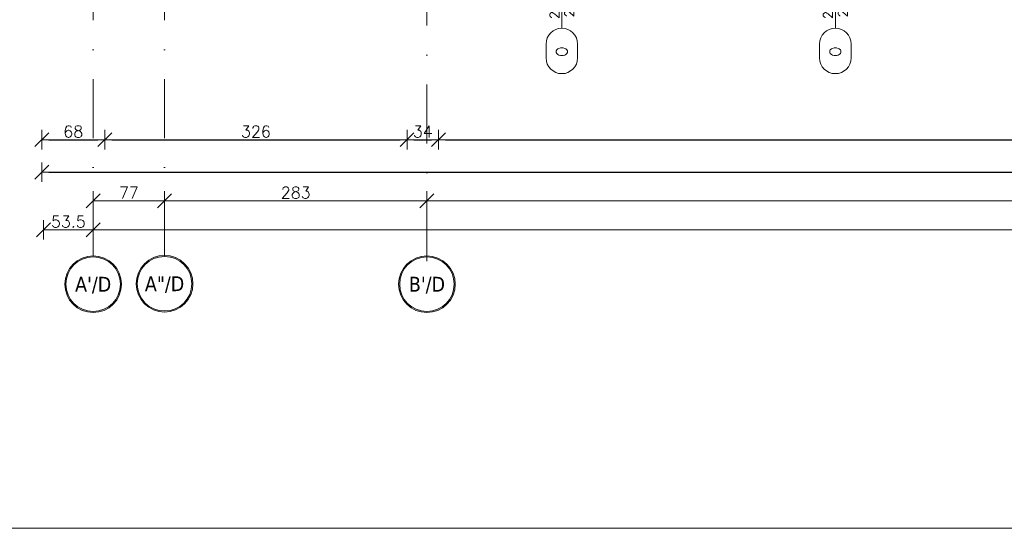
# Model space of a CAD drawing. Header units: millimetres. Extents: x 28291 to 177760, y -399809 to -170937.
# Tile 188 of 256: x 57947 to 59009, y -200093 to -199544. Entities that reach past the tile are written whole.
import ezdxf
from ezdxf.enums import TextEntityAlignment as Align

# ---------------------------------------------------------------- set-up
doc = ezdxf.new("R2010")
doc.units = ezdxf.units.MM
doc.linetypes.add('DASHDOT', pattern=[25.4, 12.7, -6.35, 0, -6.35])
doc.layers.get('0').update_dxf_attribs({"lineweight": 0})
doc.layers.add('!! 0_Opis_okna - zrealizowane', color=7, linetype='Continuous', lineweight=15, true_color=0xb3b3b3)
doc.layers.add('!! 1_drzwi-linia - zrealizowane', color=7, linetype='Continuous', lineweight=5, true_color=0x7a7a7a)
doc.layers.add('!! 0_ramki', color=66, linetype='Continuous', lineweight=9, plot=False)
for name, color, linetype, lineweight in [('!! wymiary osi', 250, 'Continuous', 9), ('0-osie-liniA', 14, 'DASHDOT', 5), ('0-osie-tx', 66, 'Continuous', 9)]:
    doc.layers.add(name, color=color, linetype=linetype, lineweight=lineweight)
doc.styles.add('ARCHETYP', font='romans.shx', dxfattribs={"height": 15})
doc.styles.add('TAHOMA', font='tahoma.ttf')
doc.styles.add('TXT', font='simplex.shx')
doc.dimstyles.new('DIM50', dxfattribs={"dimscale": 5, "dimtxt": 2.5, "dimasz": 1.5, "dimexe": 0, "dimexo": 0, "dimgap": 0.5, "dimtad": 1, "dimdec": 4, "dimrnd": 0.5, "dimdsep": 46, "dimtxsty": 'TXT', "dimblk1": 'TICK1', "dimblk2": 'TICK1', "dimsah": 1, "dimcen": 0, "dimse1": 1, "dimse2": 1, "dimclrd": 1, "dimclre": 7, "dimclrt": 9, "dimadec": 0, "dimazin": 0, "dimtfac": 1, "dimtdec": 4, "dimtmove": 2, "dimatfit": 3, "dimldrblk": 'TICK1', "dimfxl": 1, "dimtolj": 1, "dimarcsym": 0})

# ---------------------------------------------------------------- blocks, each defined once
blk = doc.blocks.new('*U80')
h = blk.add_hatch(color=256)
edge = h.paths.add_edge_path()
edge.add_arc((0, 0), 30.6, 0, 360)
edge = h.paths.add_edge_path(flags=17)
edge.add_arc((0, 0), 29.4, 0, 360)
for radius in [30.6, 29.4]:
    blk.add_circle((0, 0), radius)
at = {"style": 'TAHOMA', "flags": 8}
blk.add_attdef('ANSICHTSNUMMER', text='', height=16, dxfattribs=at).set_placement((0, 0), align=Align.MIDDLE_CENTER)
blk = doc.blocks.new('TICK1')
at = {"color": 2}
blk.add_line((-1, -1), (1, 1), dxfattribs=at)
at = {"color": 0}
for p, q in [((0, 0), (-1, 0)), ((0, -1.4), (0, 1.4))]:
    blk.add_line(p, q, dxfattribs=at)
blk = doc.blocks.new('*D3732')
at = {"layer": '!! wymiary osi', "color": 1, "lineweight": -2, "transparency": 16777216}
blk.add_line((54565.2, -199832.8), (49213.7, -199832.8), dxfattribs=at)
at = {"layer": 'DEFPOINTS', "color": 0, "transparency": 16777216}
for p in [(49206.2, -199832.8), (49206.2, -199860.8), (54572.7, -199862.4)]:
    blk.add_point(p, dxfattribs=at)
at = {"layer": '!! wymiary osi', "color": 1, "lineweight": -2, "transparency": 16777216, "xscale": 7.5, "yscale": 7.5, "zscale": 7.5, "rotation": 180}
blk.add_blockref('TICK1', (49206.2, -199832.8), dxfattribs=at)
at = {"layer": '!! wymiary osi', "color": 1, "lineweight": -2, "transparency": 16777216, "xscale": 7.5, "yscale": 7.5, "zscale": 7.5}
blk.add_blockref('TICK1', (54572.7, -199832.8), dxfattribs=at)
at = {"layer": '!! wymiary osi', "color": 9, "transparency": 16777216, "insert": (51889.5, -199824), "char_height": 12.5, "attachment_point": 5, "style": 'TXT'}
blk.add_mtext('\\A1;5366.5', dxfattribs=at)
blk = doc.blocks.new('*D3733')
at = {"layer": '!! wymiary osi', "color": 1, "lineweight": -2, "transparency": 16777216}
blk.add_line((49213.7, -199801.4), (49275.7, -199801.4), dxfattribs=at)
at = {"layer": 'DEFPOINTS', "color": 0, "transparency": 16777216}
for p in [(49283.2, -199801.4), (49206.2, -199832.8), (49283.2, -199832.8)]:
    blk.add_point(p, dxfattribs=at)
at = {"layer": '!! wymiary osi', "color": 1, "lineweight": -2, "transparency": 16777216, "xscale": 7.5, "yscale": 7.5, "zscale": 7.5, "rotation": 180}
blk.add_blockref('TICK1', (49206.2, -199801.4), dxfattribs=at)
at = {"layer": '!! wymiary osi', "color": 1, "lineweight": -2, "transparency": 16777216, "xscale": 7.5, "yscale": 7.5, "zscale": 7.5}
blk.add_blockref('TICK1', (49283.2, -199801.4), dxfattribs=at)
at = {"layer": '!! wymiary osi', "color": 9, "transparency": 16777216, "insert": (49244.7, -199792.6), "char_height": 12.5, "attachment_point": 5, "style": 'TXT'}
blk.add_mtext('\\A1;77', dxfattribs=at)
blk = doc.blocks.new('*D3734')
at = {"layer": '!! wymiary osi', "color": 1, "lineweight": -2, "transparency": 16777216}
blk.add_line((49290.7, -199801.4), (49558.7, -199801.4), dxfattribs=at)
at = {"layer": 'DEFPOINTS', "color": 0, "transparency": 16777216}
for p in [(49566.2, -199801.4), (49566.2, -199801.4), (49283.2, -199832.8)]:
    blk.add_point(p, dxfattribs=at)
at = {"layer": '!! wymiary osi', "color": 1, "lineweight": -2, "transparency": 16777216, "xscale": 7.5, "yscale": 7.5, "zscale": 7.5, "rotation": 180}
blk.add_blockref('TICK1', (49283.2, -199801.4), dxfattribs=at)
at = {"layer": '!! wymiary osi', "color": 1, "lineweight": -2, "transparency": 16777216, "xscale": 7.5, "yscale": 7.5, "zscale": 7.5}
blk.add_blockref('TICK1', (49566.2, -199801.4), dxfattribs=at)
at = {"layer": '!! wymiary osi', "color": 9, "transparency": 16777216, "insert": (49424.7, -199792.6), "char_height": 12.5, "attachment_point": 5, "style": 'TXT'}
blk.add_mtext('\\A1;283', dxfattribs=at)
blk = doc.blocks.new('*D3735')
at = {"layer": '!! wymiary osi', "color": 1, "lineweight": -2, "transparency": 16777216}
blk.add_line((49573.7, -199801.4), (51984.7, -199801.4), dxfattribs=at)
at = {"layer": 'DEFPOINTS', "color": 0, "transparency": 16777216}
for p in [(49566.2, -199801.4), (51992.2, -199801.4), (51992.2, -199801.4)]:
    blk.add_point(p, dxfattribs=at)
at = {"layer": '!! wymiary osi', "color": 1, "lineweight": -2, "transparency": 16777216, "xscale": 7.5, "yscale": 7.5, "zscale": 7.5, "rotation": 180}
blk.add_blockref('TICK1', (49566.2, -199801.4), dxfattribs=at)
at = {"layer": '!! wymiary osi', "color": 1, "lineweight": -2, "transparency": 16777216, "xscale": 7.5, "yscale": 7.5, "zscale": 7.5}
blk.add_blockref('TICK1', (51992.2, -199801.4), dxfattribs=at)
at = {"layer": '!! wymiary osi', "color": 9, "transparency": 16777216, "insert": (50779.2, -199792.6), "char_height": 12.5, "attachment_point": 5, "style": 'TXT'}
blk.add_mtext('\\A1;2426', dxfattribs=at)
blk = doc.blocks.new('*D3761')
at = {"layer": '!! wymiary osi', "color": 1, "lineweight": -2, "transparency": 16777216}
blk.add_line((49198.7, -199832.8), (49160.2, -199832.8), dxfattribs=at)
at = {"layer": 'DEFPOINTS', "color": 0, "transparency": 16777216}
for p in [(49152.7, -199426), (49206.2, -199426), (49152.7, -199832.8)]:
    blk.add_point(p, dxfattribs=at)
at = {"layer": '!! wymiary osi', "color": 1, "lineweight": -2, "transparency": 16777216, "xscale": 7.5, "yscale": 7.5, "zscale": 7.5, "rotation": 180}
blk.add_blockref('TICK1', (49152.7, -199832.8), dxfattribs=at)
at = {"layer": '!! wymiary osi', "color": 1, "lineweight": -2, "transparency": 16777216, "xscale": 7.5, "yscale": 7.5, "zscale": 7.5}
blk.add_blockref('TICK1', (49206.2, -199832.8), dxfattribs=at)
at = {"layer": '!! wymiary osi', "color": 9, "transparency": 16777216, "insert": (49179.5, -199824), "char_height": 12.5, "attachment_point": 5, "style": 'TXT'}
blk.add_mtext('\\A1;53.5', dxfattribs=at)
blk = doc.blocks.new('1_ok-opis')
blk.add_line((0, 111.6), (0, 50))
for points in [[(-17, 128.6), (-17, 143.6)], [(17, 128.6), (17, 143.6)]]:
    blk.add_lwpolyline(points)
for centre, start, end in [((0, 143.6), 0, 180), ((0, 128.6), 180, 0)]:
    blk.add_arc(centre, 17, start, end)
at = {"style": 'ARCHETYP'}
for tag, height, rotation, p in [('NR', 12, 90, (0, 136.9)), ('NR', 12, 270, (0, 136.9)), ('SZEROKOŚĆ', 10, 90, (-8, 78.3)), ('WYSOKOŚĆ', 10, 270, (-8, 78.3)), ('WYSOKOŚĆ', 10, 90, (8, 78.3)), ('SZEROKOŚĆ', 10, 270, (8, 78.3))]:
    blk.add_attdef(tag, text='', height=height, rotation=rotation, dxfattribs=at).set_placement(p, align=Align.MIDDLE)
blk = doc.blocks.new('*D2889')
at = {"layer": '!! wymiary osi', "color": 1, "lineweight": -2, "transparency": 16777216}
blk.add_line((57978.1, -199709), (60817.1, -199709), dxfattribs=at)
at = {"layer": 'DEFPOINTS', "color": 0, "transparency": 16777216}
for p in [(57970.6, -199377.1), (60824.6, -199377.1), (60824.6, -199709)]:
    blk.add_point(p, dxfattribs=at)
at = {"layer": '!! wymiary osi', "color": 1, "lineweight": -2, "transparency": 16777216, "xscale": 7.5, "yscale": 7.5, "zscale": 7.5, "rotation": 180}
blk.add_blockref('TICK1', (57970.6, -199709), dxfattribs=at)
at = {"layer": '!! wymiary osi', "color": 1, "lineweight": -2, "transparency": 16777216, "xscale": 7.5, "yscale": 7.5, "zscale": 7.5}
blk.add_blockref('TICK1', (60824.6, -199709), dxfattribs=at)
at = {"layer": '!! wymiary osi', "color": 9, "transparency": 16777216, "insert": (59397.6, -199700.2), "char_height": 12.5, "attachment_point": 5, "style": 'TXT'}
blk.add_mtext('\\A1;2854', dxfattribs=at)
blk = doc.blocks.new('*D2890')
at = {"layer": '!! wymiary osi', "color": 1, "lineweight": -2, "transparency": 16777216}
blk.add_line((57978.1, -199674), (58031.1, -199674), dxfattribs=at)
at = {"layer": 'DEFPOINTS', "color": 0, "transparency": 16777216}
for p in [(58038.6, -199309.1), (57970.6, -199377.1), (58038.6, -199674)]:
    blk.add_point(p, dxfattribs=at)
at = {"layer": '!! wymiary osi', "color": 1, "lineweight": -2, "transparency": 16777216, "xscale": 7.5, "yscale": 7.5, "zscale": 7.5, "rotation": 180}
blk.add_blockref('TICK1', (57970.6, -199674), dxfattribs=at)
at = {"layer": '!! wymiary osi', "color": 1, "lineweight": -2, "transparency": 16777216, "xscale": 7.5, "yscale": 7.5, "zscale": 7.5}
blk.add_blockref('TICK1', (58038.6, -199674), dxfattribs=at)
at = {"layer": '!! wymiary osi', "color": 9, "transparency": 16777216, "insert": (58004.6, -199665.2), "char_height": 12.5, "attachment_point": 5, "style": 'TXT'}
blk.add_mtext('\\A1;68', dxfattribs=at)
blk = doc.blocks.new('*D2891')
at = {"layer": '!! wymiary osi', "color": 1, "lineweight": -2, "transparency": 16777216}
blk.add_line((58046.1, -199674), (58357.1, -199674), dxfattribs=at)
at = {"layer": 'DEFPOINTS', "color": 0, "transparency": 16777216}
for p in [(58038.6, -199309.1), (58364.6, -199309.1), (58364.6, -199674)]:
    blk.add_point(p, dxfattribs=at)
at = {"layer": '!! wymiary osi', "color": 1, "lineweight": -2, "transparency": 16777216, "xscale": 7.5, "yscale": 7.5, "zscale": 7.5, "rotation": 180}
blk.add_blockref('TICK1', (58038.6, -199674), dxfattribs=at)
at = {"layer": '!! wymiary osi', "color": 1, "lineweight": -2, "transparency": 16777216, "xscale": 7.5, "yscale": 7.5, "zscale": 7.5}
blk.add_blockref('TICK1', (58364.6, -199674), dxfattribs=at)
at = {"layer": '!! wymiary osi', "color": 9, "transparency": 16777216, "insert": (58201.6, -199665.2), "char_height": 12.5, "attachment_point": 5, "style": 'TXT'}
blk.add_mtext('\\A1;326', dxfattribs=at)
blk = doc.blocks.new('*D2892')
at = {"layer": '!! wymiary osi', "color": 1, "lineweight": -2, "transparency": 16777216}
blk.add_line((58372.1, -199674), (58391.1, -199674), dxfattribs=at)
at = {"layer": 'DEFPOINTS', "color": 0, "transparency": 16777216}
for p in [(58364.6, -199309.1), (58398.6, -199452.1), (58398.6, -199674)]:
    blk.add_point(p, dxfattribs=at)
at = {"layer": '!! wymiary osi', "color": 1, "lineweight": -2, "transparency": 16777216, "xscale": 7.5, "yscale": 7.5, "zscale": 7.5, "rotation": 180}
blk.add_blockref('TICK1', (58364.6, -199674), dxfattribs=at)
at = {"layer": '!! wymiary osi', "color": 1, "lineweight": -2, "transparency": 16777216, "xscale": 7.5, "yscale": 7.5, "zscale": 7.5}
blk.add_blockref('TICK1', (58398.6, -199674), dxfattribs=at)
at = {"layer": '!! wymiary osi', "color": 9, "transparency": 16777216, "insert": (58381.6, -199665.2), "char_height": 12.5, "attachment_point": 5, "style": 'TXT'}
blk.add_mtext('\\A1;34', dxfattribs=at)
blk = doc.blocks.new('*D2893')
at = {"layer": '!! wymiary osi', "color": 1, "lineweight": -2, "transparency": 16777216}
blk.add_line((58406.1, -199674), (60773.1, -199674), dxfattribs=at)
at = {"layer": 'DEFPOINTS', "color": 0, "transparency": 16777216}
for p in [(58398.6, -199452.1), (60780.6, -199452.1), (60780.6, -199674)]:
    blk.add_point(p, dxfattribs=at)
at = {"layer": '!! wymiary osi', "color": 1, "lineweight": -2, "transparency": 16777216, "xscale": 7.5, "yscale": 7.5, "zscale": 7.5, "rotation": 180}
blk.add_blockref('TICK1', (58398.6, -199674), dxfattribs=at)
at = {"layer": '!! wymiary osi', "color": 1, "lineweight": -2, "transparency": 16777216, "xscale": 7.5, "yscale": 7.5, "zscale": 7.5}
blk.add_blockref('TICK1', (60780.6, -199674), dxfattribs=at)
at = {"layer": '!! wymiary osi', "color": 9, "transparency": 16777216, "insert": (59589.6, -199665.2), "char_height": 12.5, "attachment_point": 5, "style": 'TXT'}
blk.add_mtext('\\A1;2382', dxfattribs=at)
blk = doc.blocks.new('BLOK OSI')
at = {"layer": '0-osie-liniA', "ltscale": 5}
for points in [[(49206.21142, -199860.81919), (49206.21142, -197259.3316)], [(49283.21142, -199860.81919), (49283.21142, -197258.8316)], [(49566.21142, -199866.5098), (49566.21142, -197259.3316)]]:
    blk.add_lwpolyline(points, dxfattribs=at)
at = {"layer": '0-osie-tx'}
ref = blk.add_blockref('*U80', (49206.21142, -199891.41919), dxfattribs=dict(at, rotation=180))
ref.add_attrib('ANSICHTSNUMMER', "A'/D", dxfattribs={"layer": '0', "height": 16, "style": 'TAHOMA', "flags": 8}).set_placement((49206.21142, -199891.41919), align=Align.MIDDLE_CENTER)
ref = blk.add_blockref('*U80', (49283.21142, -199890.91919), dxfattribs=dict(at, rotation=180))
ref.add_attrib('ANSICHTSNUMMER', 'A"/D', dxfattribs={"layer": '0', "height": 16, "style": 'TAHOMA', "flags": 8}).set_placement((49283.21142, -199890.91919), align=Align.MIDDLE_CENTER)
ref = blk.add_blockref('*U80', (49566.21142, -199891.41919), dxfattribs=dict(at, rotation=180))
ref.add_attrib('ANSICHTSNUMMER', "B'/D", dxfattribs={"layer": '0', "height": 16, "style": 'TAHOMA', "flags": 8}).set_placement((49566.21142, -199891.41919), align=Align.MIDDLE_CENTER)
at = {"layer": '!! wymiary osi'}
for base, p1, p2, picture, middle in [((49152.71142, -199832.75821), (49206.21142, -199426.04847), (49152.71142, -199426.04847), '*D3761', (49179.46142, -199824.00821)), ((49283.21142, -199801.35945), (49206.21142, -199832.75821), (49283.21142, -199832.75821), '*D3733', (49244.71142, -199792.60945)), ((49566.21142, -199801.35945), (49283.21142, -199832.75821), (49566.21142, -199801.35945), '*D3734', (49424.71142, -199792.60945)), ((51992.21142, -199801.35945), (49566.21142, -199801.35945), (51992.21142, -199801.35945), '*D3735', (50779.21142, -199792.60945)), ((49206.21142, -199832.75821), (54572.71142, -199862.35271), (49206.21142, -199860.81919), '*D3732', (51889.46142, -199824.00821))]:
    dim = blk.add_linear_dim(base=base, p1=p1, p2=p2, dimstyle='DIM50', dxfattribs=at)
    dim.commit()
    dim.dimension.update_dxf_attribs({"geometry": picture, "text_midpoint": middle})

msp = doc.modelspace()

# ---------------------------------------------------------------- linework, layer by layer
at = {"layer": '!! 0_ramki'}
msp.add_lwpolyline([(57385.28509, -197123.38038), (61585.28509, -197123.38038), (61585.28509, -200093.38038), (57385.28509, -200093.38038)], close=True, dxfattribs=at)

# ---------------------------------------------------------------- block references
at = {"layer": '!! 0_Opis_okna - zrealizowane'}
ref = msp.add_blockref('1_ok-opis', (58531.56735, -199442.12813), dxfattribs=dict(at, rotation=180))
ref.add_attrib('SZEROKOŚĆ', '254', dxfattribs={"layer": '0', "height": 10, "rotation": 90, "style": 'ARCHETYP'}).set_placement((58523.56735, -199530.84854), align=Align.MIDDLE)
ref.add_attrib('WYSOKOŚĆ', '228', dxfattribs={"layer": '0', "height": 10, "rotation": 90, "style": 'ARCHETYP'}).set_placement((58539.56735, -199529.07509), align=Align.MIDDLE)
ref.add_attrib('NR', 'O', dxfattribs={"layer": '0', "height": 12, "rotation": 90, "style": 'ARCHETYP'}).set_placement((58531.56735, -199579.02958), align=Align.MIDDLE)
ref = msp.add_blockref('1_ok-opis', (58826.56735, -199442.12813), dxfattribs=dict(at, rotation=180))
ref.add_attrib('SZEROKOŚĆ', '254', dxfattribs={"layer": '0', "height": 10, "rotation": 90, "style": 'ARCHETYP'}).set_placement((58818.56735, -199530.84854), align=Align.MIDDLE)
ref.add_attrib('WYSOKOŚĆ', '228', dxfattribs={"layer": '0', "height": 10, "rotation": 90, "style": 'ARCHETYP'}).set_placement((58834.56735, -199529.07509), align=Align.MIDDLE)
ref.add_attrib('NR', 'O', dxfattribs={"layer": '0', "height": 12, "rotation": 90, "style": 'ARCHETYP'}).set_placement((58826.56735, -199579.02958), align=Align.MIDDLE)
at = {"layer": '!! 1_drzwi-linia - zrealizowane'}
msp.add_blockref('BLOK OSI', (8819.85593, 61.46017), dxfattribs=at)

# ---------------------------------------------------------------- dimensions: what is measured, and where the dimension line sits
at = {"layer": '!! wymiary osi'}
for base, p1, p2, picture, middle in [((58038.56735, -199673.97051), (57970.56735, -199377.12813), (58038.56735, -199309.12813), '*D2890', (58004.56735, -199665.22051)), ((58364.56735, -199673.97051), (58038.56735, -199309.12813), (58364.56735, -199309.12813), '*D2891', (58201.56735, -199665.22051)), ((58398.56735, -199673.97051), (58364.56735, -199309.12813), (58398.56735, -199452.12813), '*D2892', (58381.56735, -199665.22051)), ((60824.56735, -199708.96421), (57970.56735, -199377.12813), (60824.56735, -199377.12813), '*D2889', (59397.56735, -199700.21421)), ((60780.56735, -199673.97051), (58398.56735, -199452.12813), (60780.56735, -199452.12813), '*D2893', (59589.56735, -199665.22051))]:
    dim = msp.add_linear_dim(base=base, p1=p1, p2=p2, dimstyle='DIM50', dxfattribs=at)
    dim.commit()
    dim.dimension.update_dxf_attribs({"geometry": picture, "text_midpoint": middle})

doc.saveas('drawing.dxf')
